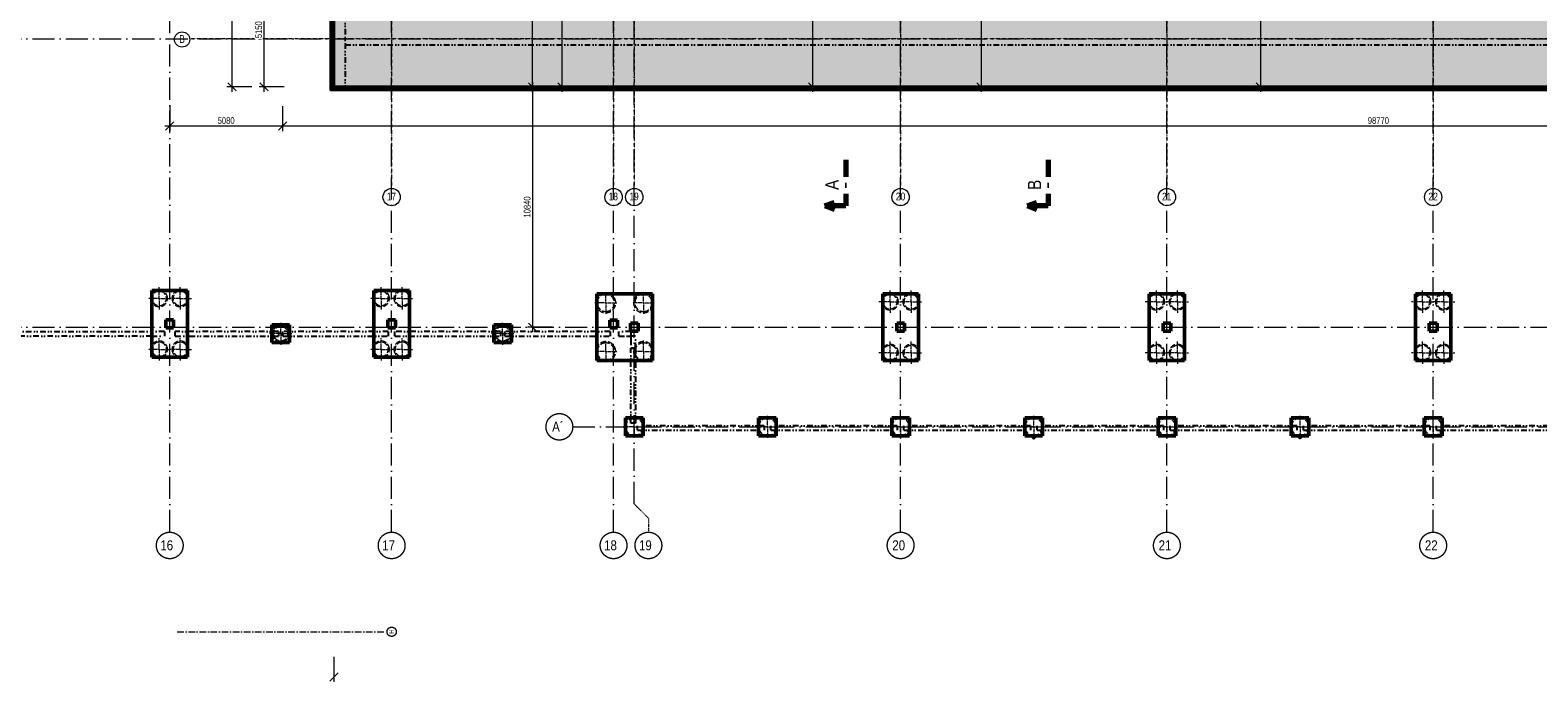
# Model space of a CAD drawing. Header units: millimetres. Extents: x -2694 to 670324, y -147023 to 76385.
# Tile 9 of 51: x 178414 to 246357, y -8250 to 21149. Entities that reach past the tile are written whole.
import ezdxf
from ezdxf.enums import TextEntityAlignment as Align

# ---------------------------------------------------------------- set-up
doc = ezdxf.new("R2010")
doc.units = ezdxf.units.MM
doc.header["$LTSCALE"] = 10
for name, pattern in [('A_CARA_07', [7, 5, -2]), ('Cerchovana 2x', [0.5, 0.3, -0.1, 0, -0.1]), ('DASHDOT', [25.4, 12.7, -6.35, 0, -6.35]), ('DIVIDE', [31.75, 12.7, -6.35, 0, -6.35, 0, -6.35]), ('Teckovana', [0.06, 0, -0.06]), ('Čerchovaná 20mm', [3000, 2000, -500, 0, -500])]:
    doc.linetypes.add(name, pattern=pattern)
doc.layers.get('0').update_dxf_attribs({"lineweight": 20})
doc.layers.get('Defpoints').update_dxf_attribs({"lineweight": 20})
for name, color, linetype, lineweight in [('_A_OSY_HPFM', 253, 'DASHDOT', 13), ('A_KOTY', 7, 'Continuous', 13), ('A_REZY', 230, 'DASHDOT', 70), ('CA_NEVHRA', 43, 'A_CARA_07', 20), ('CA_POHHRA25', 7, 'Continuous', 20), ('CA_REZY', 1, 'Continuous', 40), ('CA_ZAKLADY25', 43, 'Continuous', 20)]:
    doc.layers.add(name, color=color, linetype=linetype, lineweight=lineweight)
doc.layers.add('A_SRAFY_ZB', color=7, linetype='Continuous', lineweight=13, true_color=0xc8c8c8, transparency=0.3)
doc.layers.add('B_PUD_ZAKLAD_TENKA_PODKLADNI_BETON_A_H.I.', color=7, linetype='Continuous', lineweight=30, true_color=0x05ff44)
doc.layers.add('B_PUD_ZAKLAD_TUCNA_ZAKLAD_SPARA', color=7, linetype='Continuous', lineweight=40, true_color=0xff054b)
doc.layers.add('Rastr', color=252, linetype='Teckovana', lineweight=20, plot=False)
doc.layers.add('Standard', color=131, linetype='Continuous', lineweight=20, transparency=0.25)
doc.styles.add('ARIAL', font='arial.ttf')
doc.styles.add('KÓTY', font='ARIALN.TTF')
doc.dimstyles.new('INPROS - 150', dxfattribs={"dimscale": 150, "dimtxt": 2, "dimasz": 2.5, "dimexe": 1.5, "dimexo": 2, "dimtad": 1, "dimdec": 0, "dimrnd": 5, "dimtxsty": 'KÓTY', "dimblk": 'OBLIQUE', "dimcen": 2.5, "dimdle": 1.5, "dimadec": 0, "dimazin": 0, "dimtfac": 1, "dimtdec": 0, "dimtmove": 2, "dimatfit": 3, "dimldrblk": 'OBLIQUE', "dimfxl": 6, "dimfxlon": 1, "dimtfill": 1, "dimlwd": -1, "dimlwe": -1, "dimarcsym": 0})

# ---------------------------------------------------------------- blocks, each defined once
blk = doc.blocks.new('OSY_HPFM')
at = {"layer": '_A_OSY_HPFM', "color": 7, "linetype": 'Čerchovaná 20mm', "lineweight": 9, "ltscale": 0.05, "transparency": 33554641}
for p, q in [((184705, -1496), (184705, 75185)), ((194705, -1496), (194705, 75185)), ((204705, -1496), (204705, 75185)), ((205640, -226), (205640, 75185)), ((217640, -1496), (217640, 75185)), ((229640, -1496), (229640, 75185)), ((241640, -1496), (241640, 75185)), ((-1494, 20750), (294943, 20750)), ((-1494, 7750), (294943, 7750)), ((202863, 3255), (294943, 3255))]:
    blk.add_line(p, q, dxfattribs=at)
at = {"layer": '_A_OSY_HPFM', "color": 7, "lineweight": 9, "ltscale": 0.05, "transparency": 33554641}
for p, q in [((205640, -226), (206275, -861)), ((206275, -861), (206275, -1496))]:
    blk.add_line(p, q, dxfattribs=at)
at = {"layer": '_A_OSY_HPFM', "color": 7, "lineweight": 9, "ltscale": 100, "transparency": 33554641}
for centre in [(202263, 3255), (184705, -2096), (194705, -2096), (204705, -2096), (206275, -2096), (217640, -2096), (229640, -2096), (241640, -2096)]:
    blk.add_circle(centre, 600, dxfattribs=at)
at = {"layer": '_A_OSY_HPFM', "color": 7, "lineweight": 9, "ltscale": 0.05, "transparency": 33554641, "style": 'KÓTY'}
for s, p in [('A´', (201939, 3040)), ('16', (184282, -2314)), ('17', (194282, -2314)), ('18', (204282, -2314)), ('19', (205852, -2314)), ('20', (217268, -2314)), ('21', (229268, -2314)), ('22', (241268, -2314))]:
    blk.add_text(s, height=450, dxfattribs=at).set_placement(p)
blk = doc.blocks.new('zaklady hpfm')
at = {"layer": 'CA_ZAKLADY25', "color": 8, "lineweight": 50, "true_color": 0x7b7b7b}
for p, q in [((185505, 9400), (183905, 9400)), ((183905, 9400), (183905, 6400)), ((183905, 6400), (183905, 9400)), ((183905, 9400), (185505, 9400)), ((185505, 6400), (185505, 9400)), ((185505, 9400), (185505, 6400)), ((195505, 9400), (193905, 9400)), ((193905, 9400), (193905, 6400)), ((193905, 6400), (193905, 9400)), ((193905, 9400), (195505, 9400)), ((195505, 6400), (195505, 9400)), ((195505, 9400), (195505, 6400)), ((206455, 9250), (203955, 9250)), ((203955, 9250), (203955, 6250)), ((203955, 6250), (203955, 9250)), ((203955, 9250), (206455, 9250)), ((206455, 6250), (206455, 9250)), ((206455, 9250), (206455, 6250)), ((218440, 9250), (216840, 9250)), ((216840, 9250), (216840, 6250)), ((216840, 6250), (216840, 9250)), ((216840, 9250), (218440, 9250)), ((218440, 6250), (218440, 9250)), ((218440, 9250), (218440, 6250)), ((230440, 9250), (228840, 9250)), ((228840, 9250), (228840, 6250)), ((228840, 6250), (228840, 9250)), ((228840, 9250), (230440, 9250)), ((230440, 6250), (230440, 9250)), ((230440, 9250), (230440, 6250)), ((242440, 9250), (240840, 9250)), ((240840, 9250), (240840, 6250)), ((240840, 6250), (240840, 9250)), ((240840, 9250), (242440, 9250)), ((242440, 6250), (242440, 9250)), ((242440, 9250), (242440, 6250)), ((184530, 8075), (184880, 8075)), ((184530, 7725), (184530, 8075)), ((184880, 8075), (184530, 8075)), ((184530, 8075), (184530, 7725)), ((184880, 7725), (184530, 7725)), ((184530, 7725), (184880, 7725)), ((184880, 8075), (184880, 7725)), ((184880, 7725), (184880, 8075)), ((190105, 7860), (189305, 7860)), ((189305, 7860), (189305, 7060)), ((189305, 7060), (189305, 7860)), ((189305, 7860), (190105, 7860)), ((190105, 7060), (190105, 7860)), ((190105, 7860), (190105, 7060)), ((194530, 8075), (194880, 8075)), ((194530, 7725), (194530, 8075)), ((194880, 8075), (194530, 8075)), ((194530, 8075), (194530, 7725)), ((194880, 7725), (194530, 7725)), ((194530, 7725), (194880, 7725)), ((194880, 8075), (194880, 7725)), ((194880, 7725), (194880, 8075)), ((200105, 7860), (199305, 7860)), ((199305, 7860), (199305, 7060)), ((199305, 7060), (199305, 7860)), ((199305, 7860), (200105, 7860)), ((200105, 7060), (200105, 7860)), ((200105, 7860), (200105, 7060)), ((204530, 8073), (204880, 8073)), ((204530, 7723), (204530, 8073)), ((204880, 8073), (204530, 8073)), ((204530, 8073), (204530, 7723)), ((204880, 7723), (204530, 7723)), ((204530, 7723), (204880, 7723)), ((204880, 8073), (204880, 7723)), ((204880, 7723), (204880, 8073)), ((205465, 7925), (205815, 7925)), ((205465, 7575), (205465, 7925)), ((205815, 7925), (205465, 7925)), ((205465, 7925), (205465, 7575)), ((205815, 7575), (205465, 7575)), ((205465, 7575), (205815, 7575)), ((205815, 7925), (205815, 7575)), ((205815, 7575), (205815, 7925)), ((217465, 7925), (217815, 7925)), ((217465, 7575), (217465, 7925)), ((217815, 7925), (217465, 7925)), ((217465, 7925), (217465, 7575)), ((217815, 7575), (217465, 7575)), ((217465, 7575), (217815, 7575)), ((217815, 7925), (217815, 7575)), ((217815, 7575), (217815, 7925)), ((229465, 7925), (229815, 7925)), ((229465, 7575), (229465, 7925)), ((229815, 7925), (229465, 7925)), ((229465, 7925), (229465, 7575)), ((229815, 7575), (229465, 7575)), ((229465, 7575), (229815, 7575)), ((229815, 7925), (229815, 7575)), ((229815, 7575), (229815, 7925)), ((241465, 7925), (241815, 7925)), ((241465, 7575), (241465, 7925)), ((241815, 7925), (241465, 7925)), ((241465, 7925), (241465, 7575)), ((241815, 7575), (241465, 7575)), ((241465, 7575), (241815, 7575)), ((241815, 7925), (241815, 7575)), ((241815, 7575), (241815, 7925)), ((189305, 7060), (190105, 7060)), ((190105, 7060), (189305, 7060)), ((199305, 7060), (200105, 7060)), ((200105, 7060), (199305, 7060)), ((183905, 6400), (185505, 6400)), ((185505, 6400), (183905, 6400)), ((193905, 6400), (195505, 6400)), ((195505, 6400), (193905, 6400)), ((203955, 6250), (206455, 6250)), ((206455, 6250), (203955, 6250)), ((216840, 6250), (218440, 6250)), ((218440, 6250), (216840, 6250)), ((228840, 6250), (230440, 6250)), ((230440, 6250), (228840, 6250)), ((240840, 6250), (242440, 6250)), ((242440, 6250), (240840, 6250)), ((206040, 3655), (205240, 3655)), ((205240, 3655), (205240, 2855)), ((205240, 2855), (205240, 3655)), ((205240, 3655), (206040, 3655)), ((206040, 2855), (206040, 3655)), ((206040, 3655), (206040, 2855)), ((212040, 3655), (211240, 3655)), ((211240, 3655), (211240, 2855)), ((211240, 2855), (211240, 3655)), ((211240, 3655), (212040, 3655)), ((212040, 2855), (212040, 3655)), ((212040, 3655), (212040, 2855)), ((218040, 3655), (217240, 3655)), ((217240, 3655), (217240, 2855)), ((217240, 2855), (217240, 3655)), ((217240, 3655), (218040, 3655)), ((218040, 2855), (218040, 3655)), ((218040, 3655), (218040, 2855)), ((224040, 3655), (223240, 3655)), ((223240, 3655), (223240, 2855)), ((223240, 2855), (223240, 3655)), ((223240, 3655), (224040, 3655)), ((224040, 3455), (224040, 3655)), ((224040, 3655), (224040, 3455)), ((224040, 3055), (224040, 3455)), ((224040, 3455), (224040, 3055)), ((230040, 3655), (229240, 3655)), ((229240, 3655), (229240, 3455)), ((229240, 3455), (229240, 3655)), ((229240, 3655), (230040, 3655)), ((229240, 3455), (229240, 3055)), ((229240, 3055), (229240, 3455)), ((230040, 2855), (230040, 3655)), ((230040, 3655), (230040, 2855)), ((236040, 3655), (235240, 3655)), ((235240, 3655), (235240, 2855)), ((235240, 2855), (235240, 3655)), ((235240, 3655), (236040, 3655)), ((236040, 2855), (236040, 3655)), ((236040, 3655), (236040, 2855)), ((242040, 3655), (241240, 3655)), ((241240, 3655), (241240, 2855)), ((241240, 2855), (241240, 3655)), ((241240, 3655), (242040, 3655)), ((242040, 2855), (242040, 3655)), ((242040, 3655), (242040, 2855)), ((205240, 2855), (206040, 2855)), ((206040, 2855), (205240, 2855)), ((211240, 2855), (212040, 2855)), ((212040, 2855), (211240, 2855)), ((217240, 2855), (218040, 2855)), ((218040, 2855), (217240, 2855)), ((223240, 2855), (224040, 2855)), ((224040, 2855), (223240, 2855)), ((224040, 2855), (224040, 3055)), ((224040, 3055), (224040, 2855)), ((229240, 3055), (229240, 2855)), ((229240, 2855), (229240, 3055)), ((229240, 2855), (230040, 2855)), ((230040, 2855), (229240, 2855)), ((235240, 2855), (236040, 2855)), ((236040, 2855), (235240, 2855)), ((241240, 2855), (242040, 2855)), ((242040, 2855), (241240, 2855))]:
    blk.add_line(p, q, dxfattribs=at)
blk = doc.blocks.new('PRAHY')
at = {"layer": 'CA_REZY', "color": 251, "linetype": 'DIVIDE', "lineweight": 25, "ltscale": 2, "true_color": 0x646464}
for p, q in [((177590, -188429), (183890, -188429)), ((183890, -188629), (177590, -188629)), ((184470, -188429), (183890, -188429)), ((183890, -188429), (183890, -188629)), ((183890, -188429), (183890, -188629)), ((183890, -188629), (184470, -188629)), ((184470, -188429), (184470, -188629)), ((184955, -188629), (184955, -188429)), ((189605, -188429), (184955, -188429)), ((184955, -188629), (189605, -188629)), ((189605, -188429), (189605, -188629)), ((189805, -188629), (189805, -188429)), ((194555, -188429), (189805, -188429)), ((189805, -188629), (194555, -188629)), ((194555, -188429), (194555, -188629)), ((194855, -188629), (194855, -188429)), ((199605, -188429), (194855, -188429)), ((194855, -188629), (199605, -188629)), ((199605, -188429), (199605, -188629)), ((199805, -188629), (199805, -188429)), ((204555, -188429), (199805, -188429)), ((199805, -188629), (204555, -188629)), ((204555, -188429), (204555, -188629)), ((204940, -188629), (204940, -188429)), ((205490, -188429), (204940, -188429)), ((204940, -188629), (205290, -188629)), ((205290, -188629), (205490, -188629)), ((205490, -188429), (205490, -188629)), ((205490, -188614), (205690, -188614)), ((205490, -188614), (205490, -188629)), ((205490, -188629), (205490, -188789)), ((205490, -188789), (205490, -189179)), ((205690, -189179), (205690, -188614)), ((205490, -189179), (205690, -189179)), ((205490, -192564), (205490, -189179)), ((205690, -189179), (205490, -189179)), ((205690, -189179), (205690, -192564)), ((205690, -192564), (205490, -192564)), ((205790, -192874), (205790, -192674)), ((211490, -192674), (205790, -192674)), ((205790, -192874), (211490, -192874)), ((211490, -192674), (211490, -192874)), ((211790, -192874), (211790, -192674)), ((217490, -192674), (211790, -192674)), ((211790, -192874), (217490, -192874)), ((217490, -192674), (217490, -192874)), ((217790, -192874), (217790, -192674)), ((223490, -192674), (217790, -192674)), ((217790, -192874), (223490, -192874)), ((223490, -192674), (223490, -192874)), ((223790, -192874), (223790, -192674)), ((229490, -192674), (223790, -192674)), ((223790, -192874), (229490, -192874)), ((229490, -192674), (229490, -192874)), ((229790, -192874), (229790, -192674)), ((235490, -192674), (229790, -192674)), ((229790, -192874), (235490, -192874)), ((235490, -192674), (235490, -192874)), ((235790, -192874), (235790, -192674)), ((241490, -192674), (235790, -192674)), ((235790, -192874), (241490, -192874)), ((241490, -192674), (241490, -192874)), ((241790, -192874), (241790, -192674)), ((247490, -192674), (241790, -192674)), ((241790, -192874), (247490, -192874))]:
    blk.add_line(p, q, dxfattribs=at)
for centre, start, end in [((223640, -193168), 90, 180), ((223640, -193168), 180, 0), ((223640, -193168), 0, 90), ((235640, -193158), 90, 180), ((235640, -193158), 180, 0), ((235640, -193158), 0, 90)]:
    blk.add_arc(centre, 75, start, end, dxfattribs=at)
blk = doc.blocks.new('rastr jirka netisk')
at = {"layer": 'Rastr', "linetype": 'Cerchovana 2x', "lineweight": 5, "transparency": 33554508}
for p, q in [((194705, 260892), (194705, 199255)), ((204705, 260892), (204705, 199255)), ((205640, 260892), (205640, 199255)), ((217640, 260892), (217640, 199255)), ((229640, 260892), (229640, 199255)), ((241640, 260892), (241640, 199255)), ((300474, 205998), (185603, 205998))]:
    blk.add_line(p, q, dxfattribs=at)
at = {"layer": 'Rastr', "linetype": 'Continuous', "lineweight": 5, "transparency": 33554508}
for centre, radius in [((185261, 205975), 344), ((194705, 198865), 390), ((204705, 198865), 390), ((205640, 198865), 390), ((217640, 198865), 390), ((229640, 198865), 390), ((241640, 198865), 390)]:
    blk.add_circle(centre, radius, dxfattribs=at)
at = {"layer": 'Rastr', "linetype": 'Continuous', "lineweight": 5, "transparency": 33554508, "char_height": 350, "attachment_point": 7, "style": 'ARIAL'}
for s, insert, width in [('\\W0.79;B', (185131, 205823), 398.96), ('\\W0.76;17', (194488, 198713), 567.22), ('\\W0.76;18', (204488, 198713), 567.22), ('\\W0.76;19', (205423, 198713), 567.22), ('\\W0.79;20', (217423, 198713), 573.72), ('\\W0.76;21', (229423, 198713), 567.22), ('\\W0.79;22', (241423, 198713), 573.72)]:
    blk.add_mtext(s, dxfattribs=dict(at, insert=insert, width=width))
blk = doc.blocks.new('PILOTY')
at = {"layer": 'CA_NEVHRA', "color": 8, "true_color": 0x7b7b7b}
for p, q in [((184230, -192645), (184230, -192145)), ((185180, -192645), (185180, -192145)), ((194230, -192645), (194230, -192145)), ((195180, -192645), (195180, -192145)), ((184230, -192645), (183730, -192645)), ((184230, -192645), (184230, -192695)), ((184230, -192645), (184730, -192645)), ((184230, -192695), (184230, -193145)), ((185180, -192645), (184680, -192645)), ((185180, -192645), (185180, -192695)), ((185180, -192645), (185680, -192645)), ((185180, -192695), (185180, -193145)), ((194230, -192645), (193730, -192645)), ((194230, -192645), (194230, -192695)), ((194230, -192645), (194730, -192645)), ((194230, -192695), (194230, -193145)), ((195180, -192645), (194680, -192645)), ((195180, -192645), (195180, -192695)), ((195180, -192645), (195680, -192645)), ((195180, -192695), (195180, -193145)), ((204105, -192845), (203855, -192845)), ((204355, -192845), (204105, -192845)), ((204355, -192695), (204355, -192345)), ((204355, -192845), (204355, -192695)), ((204355, -192845), (204355, -193345)), ((204355, -192845), (204855, -192845)), ((206055, -192845), (205555, -192845)), ((206055, -192845), (206055, -192345)), ((206055, -192845), (206055, -193045)), ((206055, -192845), (206555, -192845)), ((217165, -192795), (216665, -192795)), ((217165, -192795), (217165, -192295)), ((217165, -192795), (217165, -193045)), ((217165, -192795), (217665, -192795)), ((218115, -192795), (217615, -192795)), ((218115, -192795), (218115, -192295)), ((218115, -192795), (218115, -193045)), ((218115, -192795), (218615, -192795)), ((229165, -192795), (228665, -192795)), ((229165, -192795), (229165, -192295)), ((229165, -192795), (229165, -193045)), ((229165, -192795), (229665, -192795)), ((230115, -192795), (229615, -192795)), ((230115, -192795), (230115, -192295)), ((230115, -192795), (230115, -193045)), ((230115, -192795), (230615, -192795)), ((241165, -192795), (240665, -192795)), ((241165, -192795), (241165, -192295)), ((241165, -192795), (241165, -193045)), ((241165, -192795), (241665, -192795)), ((242115, -192795), (241615, -192795)), ((242115, -192795), (242115, -192295)), ((242115, -192795), (242115, -193045)), ((242115, -192795), (242615, -192795)), ((206055, -193045), (206055, -193345)), ((217165, -193045), (217165, -193295)), ((218115, -193045), (218115, -193295)), ((229165, -193045), (229165, -193295)), ((230115, -193045), (230115, -193295)), ((241165, -193045), (241165, -193295)), ((242115, -193045), (242115, -193295)), ((189530, -194235), (189205, -194235)), ((189705, -194235), (189530, -194235)), ((189705, -194080), (189705, -193735)), ((189705, -194235), (189705, -194080)), ((189705, -194235), (189705, -194430)), ((189705, -194235), (189880, -194235)), ((189880, -194235), (190205, -194235)), ((199530, -194235), (199205, -194235)), ((199705, -194235), (199530, -194235)), ((199705, -194080), (199705, -193735)), ((199705, -194235), (199705, -194080)), ((199705, -194235), (199705, -194430)), ((199705, -194235), (199880, -194235)), ((199880, -194235), (200205, -194235)), ((184230, -194945), (183730, -194945)), ((184230, -194895), (184230, -194445)), ((184230, -194945), (184230, -194895)), ((184230, -194945), (184230, -195445)), ((184230, -194945), (184730, -194945)), ((185180, -194945), (184680, -194945)), ((185180, -194895), (185180, -194445)), ((185180, -194945), (185180, -194895)), ((185180, -194945), (185180, -195445)), ((185180, -194945), (185680, -194945)), ((189705, -194430), (189705, -194735)), ((194230, -194945), (193730, -194945)), ((194230, -194895), (194230, -194445)), ((194230, -194945), (194230, -194895)), ((194230, -194945), (194230, -195445)), ((194230, -194945), (194730, -194945)), ((195180, -194945), (194680, -194945)), ((195180, -194895), (195180, -194445)), ((195180, -194945), (195180, -194895)), ((195180, -194945), (195180, -195445)), ((195180, -194945), (195680, -194945)), ((199705, -194430), (199705, -194735)), ((204355, -194895), (204355, -194545)), ((204355, -195045), (204355, -194895)), ((206055, -194845), (206055, -194545)), ((206055, -195045), (206055, -194845)), ((217165, -194845), (217165, -194595)), ((217165, -195095), (217165, -194845)), ((218115, -194845), (218115, -194595)), ((218115, -195095), (218115, -194845)), ((229165, -194845), (229165, -194595)), ((229165, -195095), (229165, -194845)), ((230115, -194845), (230115, -194595)), ((230115, -195095), (230115, -194845)), ((241165, -194845), (241165, -194595)), ((241165, -195095), (241165, -194845)), ((242115, -194845), (242115, -194595)), ((242115, -195095), (242115, -194845)), ((204355, -195045), (203855, -195045)), ((204355, -195045), (204855, -195045)), ((204355, -195045), (204355, -195545)), ((206055, -195045), (205555, -195045)), ((206055, -195045), (206055, -195545)), ((206055, -195045), (206555, -195045)), ((217165, -195095), (216665, -195095)), ((217165, -195095), (217665, -195095)), ((217165, -195095), (217165, -195595)), ((218115, -195095), (217615, -195095)), ((218115, -195095), (218115, -195595)), ((218115, -195095), (218615, -195095)), ((229165, -195095), (228665, -195095)), ((229165, -195095), (229665, -195095)), ((229165, -195095), (229165, -195595)), ((230115, -195095), (229615, -195095)), ((230115, -195095), (230115, -195595)), ((230115, -195095), (230615, -195095)), ((241165, -195095), (240665, -195095)), ((241165, -195095), (241665, -195095)), ((241165, -195095), (241165, -195595)), ((242115, -195095), (241615, -195095)), ((242115, -195095), (242115, -195595)), ((242115, -195095), (242615, -195095)), ((205640, -198140), (205640, -197940)), ((205640, -198440), (205640, -198140)), ((211640, -198140), (211640, -197940)), ((211640, -198440), (211640, -198140)), ((217640, -198140), (217640, -197940)), ((217640, -198440), (217640, -198140)), ((223640, -198140), (223640, -197940)), ((223640, -198440), (223640, -198140)), ((229640, -198140), (229640, -197940)), ((229640, -198440), (229640, -198140)), ((235640, -198140), (235640, -197940)), ((235640, -198440), (235640, -198140)), ((241640, -198140), (241640, -197940)), ((241640, -198440), (241640, -198140)), ((205440, -198440), (205140, -198440)), ((205640, -198440), (205440, -198440)), ((205640, -198440), (205640, -198740)), ((205640, -198440), (205840, -198440)), ((205640, -198740), (205640, -198940)), ((205840, -198440), (206140, -198440)), ((211440, -198440), (211140, -198440)), ((211640, -198440), (211440, -198440)), ((211640, -198440), (211640, -198740)), ((211640, -198440), (211840, -198440)), ((211640, -198740), (211640, -198940)), ((211840, -198440), (212140, -198440)), ((217440, -198440), (217140, -198440)), ((217640, -198440), (217440, -198440)), ((217640, -198440), (217640, -198740)), ((217640, -198440), (217840, -198440)), ((217640, -198740), (217640, -198940)), ((217840, -198440), (218140, -198440)), ((223440, -198440), (223140, -198440)), ((223640, -198440), (223440, -198440)), ((223640, -198440), (223640, -198740)), ((223640, -198440), (223840, -198440)), ((223640, -198740), (223640, -198940)), ((223840, -198440), (224140, -198440)), ((229440, -198440), (229140, -198440)), ((229640, -198440), (229440, -198440)), ((229640, -198440), (229640, -198740)), ((229640, -198440), (229840, -198440)), ((229640, -198740), (229640, -198940)), ((229840, -198440), (230140, -198440)), ((235440, -198440), (235140, -198440)), ((235640, -198440), (235440, -198440)), ((235640, -198440), (235640, -198740)), ((235640, -198440), (235840, -198440)), ((235640, -198740), (235640, -198940)), ((235840, -198440), (236140, -198440)), ((241440, -198440), (241140, -198440)), ((241640, -198440), (241440, -198440)), ((241640, -198440), (241640, -198740)), ((241640, -198440), (241840, -198440)), ((241640, -198740), (241640, -198940)), ((241840, -198440), (242140, -198440))]:
    blk.add_line(p, q, dxfattribs=at)
at = {"layer": 'CA_NEVHRA', "color": 8, "ltscale": 5, "true_color": 0x7b7b7b}
for centre, radius, start, end in [((184230, -192645), 375, 0, 180), ((184230, -192645), 375, 0, 180), ((185180, -192645), 375, 0, 180), ((185180, -192645), 375, 0, 180), ((194230, -192645), 375, 0, 180), ((194230, -192645), 375, 0, 180), ((195180, -192645), 375, 0, 180), ((195180, -192645), 375, 0, 180), ((184230, -192645), 375, 180, 0), ((184230, -192645), 375, 180, 0), ((184230, -192645), 325, 90, 270), ((184230, -192645), 325, 90, 270), ((184230, -192645), 325, 270, 90), ((184230, -192645), 325, 270, 90), ((185180, -192645), 375, 180, 0), ((185180, -192645), 375, 180, 0), ((185180, -192645), 325, 90, 270), ((185180, -192645), 325, 90, 270), ((185180, -192645), 325, 270, 90), ((185180, -192645), 325, 270, 90), ((194230, -192645), 375, 180, 0), ((194230, -192645), 375, 180, 0), ((194230, -192645), 325, 90, 270), ((194230, -192645), 325, 90, 270), ((194230, -192645), 325, 270, 90), ((194230, -192645), 325, 270, 90), ((195180, -192645), 375, 180, 0), ((195180, -192645), 375, 180, 0), ((195180, -192645), 325, 90, 270), ((195180, -192645), 325, 90, 270), ((195180, -192645), 325, 270, 90), ((195180, -192645), 325, 270, 90), ((204355, -192845), 450, 0, 180), ((204355, -192845), 450, 0, 180), ((204355, -192845), 450, 180, 0), ((204355, -192845), 450, 180, 0), ((204355, -192845), 390, 90, 270), ((204355, -192845), 390, 90, 270), ((204355, -192845), 390, 270, 90), ((204355, -192845), 390, 270, 90), ((206055, -192845), 450, 0, 180), ((206055, -192845), 450, 0, 180), ((206055, -192845), 450, 180, 0), ((206055, -192845), 450, 180, 0), ((206055, -192845), 390, 90, 270), ((206055, -192845), 390, 90, 270), ((206055, -192845), 390, 270, 90), ((206055, -192845), 390, 270, 90), ((217165, -192795), 375, 0, 180), ((217165, -192795), 375, 0, 180), ((217165, -192795), 375, 180, 0), ((217165, -192795), 375, 180, 0), ((217165, -192795), 325, 90, 270), ((217165, -192795), 325, 90, 270), ((217165, -192795), 325, 270, 90), ((217165, -192795), 325, 270, 90), ((218115, -192795), 375, 0, 180), ((218115, -192795), 375, 0, 180), ((218115, -192795), 375, 180, 0), ((218115, -192795), 375, 180, 0), ((218115, -192795), 325, 90, 270), ((218115, -192795), 325, 90, 270), ((218115, -192795), 325, 270, 90), ((218115, -192795), 325, 270, 90), ((229165, -192795), 375, 0, 180), ((229165, -192795), 375, 0, 180), ((229165, -192795), 375, 180, 0), ((229165, -192795), 375, 180, 0), ((229165, -192795), 325, 90, 270), ((229165, -192795), 325, 90, 270), ((229165, -192795), 325, 270, 90), ((229165, -192795), 325, 270, 90), ((230115, -192795), 375, 0, 180), ((230115, -192795), 375, 0, 180), ((230115, -192795), 375, 180, 0), ((230115, -192795), 375, 180, 0), ((230115, -192795), 325, 90, 270), ((230115, -192795), 325, 90, 270), ((230115, -192795), 325, 270, 90), ((230115, -192795), 325, 270, 90), ((241165, -192795), 375, 0, 180), ((241165, -192795), 375, 0, 180), ((241165, -192795), 375, 180, 0), ((241165, -192795), 375, 180, 0), ((241165, -192795), 325, 90, 270), ((241165, -192795), 325, 90, 270), ((241165, -192795), 325, 270, 90), ((241165, -192795), 325, 270, 90), ((242115, -192795), 375, 0, 180), ((242115, -192795), 375, 0, 180), ((242115, -192795), 375, 180, 0), ((242115, -192795), 375, 180, 0), ((242115, -192795), 325, 90, 270), ((242115, -192795), 325, 90, 270), ((242115, -192795), 325, 270, 90), ((242115, -192795), 325, 270, 90), ((189705, -194235), 375, 0, 180), ((189705, -194235), 375, 0, 180), ((189705, -194235), 375, 180, 0), ((189705, -194235), 375, 180, 0), ((189705, -194235), 325, 90, 270), ((189705, -194235), 325, 90, 270), ((189705, -194235), 325, 270, 90), ((189705, -194235), 325, 270, 90), ((199705, -194235), 375, 0, 180), ((199705, -194235), 375, 0, 180), ((199705, -194235), 375, 180, 0), ((199705, -194235), 375, 180, 0), ((199705, -194235), 325, 90, 270), ((199705, -194235), 325, 90, 270), ((199705, -194235), 325, 270, 90), ((199705, -194235), 325, 270, 90), ((184230, -194945), 375, 0, 180), ((184230, -194945), 375, 0, 180), ((184230, -194945), 375, 180, 0), ((184230, -194945), 375, 180, 0), ((184230, -194945), 325, 90, 270), ((184230, -194945), 325, 90, 270), ((184230, -194945), 325, 270, 90), ((184230, -194945), 325, 270, 90), ((185180, -194945), 375, 0, 180), ((185180, -194945), 375, 0, 180), ((185180, -194945), 375, 180, 0), ((185180, -194945), 375, 180, 0), ((185180, -194945), 325, 90, 270), ((185180, -194945), 325, 90, 270), ((185180, -194945), 325, 270, 90), ((185180, -194945), 325, 270, 90), ((194230, -194945), 375, 0, 180), ((194230, -194945), 375, 0, 180), ((194230, -194945), 375, 180, 0), ((194230, -194945), 375, 180, 0), ((194230, -194945), 325, 90, 270), ((194230, -194945), 325, 90, 270), ((194230, -194945), 325, 270, 90), ((194230, -194945), 325, 270, 90), ((195180, -194945), 375, 0, 180), ((195180, -194945), 375, 0, 180), ((195180, -194945), 375, 180, 0), ((195180, -194945), 375, 180, 0), ((195180, -194945), 325, 90, 270), ((195180, -194945), 325, 90, 270), ((195180, -194945), 325, 270, 90), ((195180, -194945), 325, 270, 90), ((204355, -195045), 450, 0, 180), ((204355, -195045), 450, 0, 180), ((204355, -195045), 390, 90, 270), ((204355, -195045), 390, 90, 270), ((204355, -195045), 390, 270, 90), ((204355, -195045), 390, 270, 90), ((206055, -195045), 450, 0, 180), ((206055, -195045), 450, 0, 180), ((206055, -195045), 390, 90, 270), ((206055, -195045), 390, 90, 270), ((206055, -195045), 390, 270, 90), ((206055, -195045), 390, 270, 90), ((217165, -195095), 375, 0, 180), ((217165, -195095), 375, 0, 180), ((217165, -195095), 325, 90, 270), ((217165, -195095), 325, 90, 270), ((217165, -195095), 325, 270, 90), ((217165, -195095), 325, 270, 90), ((218115, -195095), 375, 0, 180), ((218115, -195095), 375, 0, 180), ((218115, -195095), 325, 90, 270), ((218115, -195095), 325, 90, 270), ((218115, -195095), 325, 270, 90), ((218115, -195095), 325, 270, 90), ((229165, -195095), 375, 0, 180), ((229165, -195095), 375, 0, 180), ((229165, -195095), 325, 90, 270), ((229165, -195095), 325, 90, 270), ((229165, -195095), 325, 270, 90), ((229165, -195095), 325, 270, 90), ((230115, -195095), 375, 0, 180), ((230115, -195095), 375, 0, 180), ((230115, -195095), 325, 90, 270), ((230115, -195095), 325, 90, 270), ((230115, -195095), 325, 270, 90), ((230115, -195095), 325, 270, 90), ((241165, -195095), 375, 0, 180), ((241165, -195095), 375, 0, 180), ((241165, -195095), 325, 90, 270), ((241165, -195095), 325, 90, 270), ((241165, -195095), 325, 270, 90), ((241165, -195095), 325, 270, 90), ((242115, -195095), 375, 0, 180), ((242115, -195095), 375, 0, 180), ((242115, -195095), 325, 90, 270), ((242115, -195095), 325, 90, 270), ((242115, -195095), 325, 270, 90), ((242115, -195095), 325, 270, 90), ((204355, -195045), 450, 180, 0), ((204355, -195045), 450, 180, 0), ((206055, -195045), 450, 180, 0), ((206055, -195045), 450, 180, 0), ((217165, -195095), 375, 180, 0), ((217165, -195095), 375, 180, 0), ((218115, -195095), 375, 180, 0), ((218115, -195095), 375, 180, 0), ((229165, -195095), 375, 180, 0), ((229165, -195095), 375, 180, 0), ((230115, -195095), 375, 180, 0), ((230115, -195095), 375, 180, 0), ((241165, -195095), 375, 180, 0), ((241165, -195095), 375, 180, 0), ((242115, -195095), 375, 180, 0), ((242115, -195095), 375, 180, 0), ((205640, -198440), 450, 0, 180), ((205640, -198440), 450, 0, 180), ((205640, -198440), 390, 90, 270), ((205640, -198440), 390, 90, 270), ((205640, -198440), 390, 270, 90), ((205640, -198440), 390, 270, 90), ((211640, -198440), 450, 0, 180), ((211640, -198440), 450, 0, 180), ((211640, -198440), 390, 90, 270), ((211640, -198440), 390, 90, 270), ((211640, -198440), 390, 270, 90), ((211640, -198440), 390, 270, 90), ((217640, -198440), 450, 0, 180), ((217640, -198440), 450, 0, 180), ((217640, -198440), 390, 90, 270), ((217640, -198440), 390, 90, 270), ((217640, -198440), 390, 270, 90), ((217640, -198440), 390, 270, 90), ((223640, -198440), 450, 0, 180), ((223640, -198440), 450, 0, 180), ((223640, -198440), 390, 90, 270), ((223640, -198440), 390, 90, 270), ((223640, -198440), 390, 270, 90), ((223640, -198440), 390, 270, 90), ((229640, -198440), 450, 0, 180), ((229640, -198440), 450, 0, 180), ((229640, -198440), 390, 90, 270), ((229640, -198440), 390, 90, 270), ((229640, -198440), 390, 270, 90), ((229640, -198440), 390, 270, 90), ((235640, -198440), 450, 0, 180), ((235640, -198440), 450, 0, 180), ((235640, -198440), 390, 90, 270), ((235640, -198440), 390, 90, 270), ((235640, -198440), 390, 270, 90), ((235640, -198440), 390, 270, 90), ((241640, -198440), 450, 0, 180), ((241640, -198440), 450, 0, 180), ((241640, -198440), 390, 90, 270), ((241640, -198440), 390, 90, 270), ((241640, -198440), 390, 270, 90), ((241640, -198440), 390, 270, 90), ((205640, -198440), 450, 180, 0), ((205640, -198440), 450, 180, 0), ((211640, -198440), 450, 180, 0), ((211640, -198440), 450, 180, 0), ((217640, -198440), 450, 180, 0), ((217640, -198440), 450, 180, 0), ((223640, -198440), 450, 180, 0), ((223640, -198440), 450, 180, 0), ((229640, -198440), 450, 180, 0), ((229640, -198440), 450, 180, 0), ((235640, -198440), 450, 180, 0), ((235640, -198440), 450, 180, 0), ((241640, -198440), 450, 180, 0), ((241640, -198440), 450, 180, 0)]:
    blk.add_arc(centre, radius, start, end, dxfattribs=at)
blk = doc.blocks.new('tvar betonu')
at = {"layer": 'Standard', "color": 13, "linetype": 'DIVIDE', "lineweight": 25, "ltscale": 2, "true_color": 0xff5252, "transparency": 33554687}
for p, q in [((192105, 18591), (192105, 23741)), ((192605, 23741), (192605, 18591)), ((192605, 20491), (288055, 20491)), ((192605, 18591), (192105, 18591)), ((288055, 18591), (192605, 18591))]:
    blk.add_line(p, q, dxfattribs=at)
blk = doc.blocks.new('_Oblique')
at = {"color": 0, "linetype": 'ByBlock', "lineweight": -2}
blk.add_line((-0.5, -0.5), (0.5, 0.5), dxfattribs=at)
blk = doc.blocks.new('*D70')
at = {"layer": 'A_KOTY', "color": 0, "transparency": 16777216}
for p, q in [((189787, 17722), (189787, 16597)), ((288555, 17722), (288555, 16597)), ((288780, 16822), (189562, 16822))]:
    blk.add_line(p, q, dxfattribs=at)
at = {"layer": 'Defpoints', "color": 0, "transparency": 16777216}
for p in [(189787, 18591), (288555, 18591), (189787, 16822)]:
    blk.add_point(p, dxfattribs=at)
at = {"layer": 'A_KOTY', "color": 0, "transparency": 16777216, "xscale": 375, "yscale": 375, "zscale": 375, "rotation": 180}
blk.add_blockref('_Oblique', (189787, 16822), dxfattribs=at)
at = {"layer": 'A_KOTY', "color": 0, "transparency": 16777216, "xscale": 375, "yscale": 375, "zscale": 375}
blk.add_blockref('_Oblique', (288555, 16822), dxfattribs=at)
at = {"layer": 'A_KOTY', "color": 0, "transparency": 16777216, "insert": (239171, 17069), "char_height": 300, "attachment_point": 5, "style": 'KÓTY', "bg_fill": 3, "box_fill_scale": 1.1, "bg_fill_color": 256, "bg_fill_true_color": 13158600, "bg_fill_transparency": 0}
blk.add_mtext('98770', dxfattribs=at)
blk = doc.blocks.new('*D72')
at = {"layer": 'A_KOTY', "color": 0, "transparency": 16777216}
for p, q in [((188959, 18366), (188959, 23966)), ((189487, 23741), (188734, 23741)), ((189859, 18591), (188734, 18591))]:
    blk.add_line(p, q, dxfattribs=at)
at = {"layer": 'Defpoints', "color": 0, "transparency": 16777216}
for p in [(188959, 23741), (189787, 23741), (192105, 18591)]:
    blk.add_point(p, dxfattribs=at)
at = {"layer": 'A_KOTY', "color": 0, "transparency": 16777216, "xscale": 375, "yscale": 375, "zscale": 375}
for p, rotation in [((188959, 23741), 90), ((188959, 18591), 270)]:
    blk.add_blockref('_Oblique', p, dxfattribs=dict(at, rotation=rotation))
at = {"layer": 'A_KOTY', "color": 0, "transparency": 16777216, "insert": (188712, 21166), "char_height": 300, "attachment_point": 5, "rotation": 90, "style": 'KÓTY', "bg_fill": 3, "box_fill_scale": 1.1, "bg_fill_color": 256, "bg_fill_true_color": 13158600, "bg_fill_transparency": 0}
blk.add_mtext('5150', dxfattribs=at)
blk = doc.blocks.new('*D87')
at = {"layer": 'A_KOTY', "color": 0, "transparency": 16777216}
for p, q in [((187506, 32616), (187506, 18366)), ((188406, 32391), (187281, 32391)), ((188406, 18591), (187281, 18591))]:
    blk.add_line(p, q, dxfattribs=at)
at = {"layer": 'Defpoints', "color": 0, "transparency": 16777216}
for p in [(193638, 32391), (187506, 18591), (193638, 18591)]:
    blk.add_point(p, dxfattribs=at)
at = {"layer": 'A_KOTY', "color": 0, "transparency": 16777216, "xscale": 375, "yscale": 375, "zscale": 375}
for p, rotation in [((187506, 32391), 90), ((187506, 18591), 270)]:
    blk.add_blockref('_Oblique', p, dxfattribs=dict(at, rotation=rotation))
at = {"layer": 'A_KOTY', "color": 0, "transparency": 16777216, "insert": (187259, 25491), "char_height": 300, "attachment_point": 5, "rotation": 90, "style": 'KÓTY', "bg_fill": 3, "box_fill_scale": 1.1, "bg_fill_color": 256, "bg_fill_true_color": 13158600, "bg_fill_transparency": 0}
blk.add_mtext('13800', dxfattribs=at)
blk = doc.blocks.new('*D115')
at = {"layer": 'A_KOTY', "color": 0, "transparency": 16777216}
for p, q in [((214537, 25441), (213451, 25441)), ((213676, 25666), (213676, 18366)), ((214576, 18591), (213451, 18591))]:
    blk.add_line(p, q, dxfattribs=at)
at = {"layer": 'Defpoints', "color": 0, "transparency": 16777216}
for p in [(214837, 25441), (213676, 18591), (217640, 18591)]:
    blk.add_point(p, dxfattribs=at)
at = {"layer": 'A_KOTY', "color": 0, "transparency": 16777216, "xscale": 375, "yscale": 375, "zscale": 375}
for p, rotation in [((213676, 25441), 90), ((213676, 18591), 270)]:
    blk.add_blockref('_Oblique', p, dxfattribs=dict(at, rotation=rotation))
at = {"layer": 'A_KOTY', "color": 0, "transparency": 16777216, "insert": (213429, 22016), "char_height": 300, "attachment_point": 5, "rotation": 90, "style": 'KÓTY', "bg_fill": 3, "box_fill_scale": 1.1, "bg_fill_color": 256, "bg_fill_true_color": 13158600, "bg_fill_transparency": 0}
blk.add_mtext('6850', dxfattribs=at)
blk = doc.blocks.new('*D117')
at = {"layer": 'A_KOTY', "color": 0, "transparency": 16777216}
for p, q in [((184705, 17722), (184705, 16597)), ((189787, 17722), (189787, 16597)), ((190012, 16822), (184480, 16822))]:
    blk.add_line(p, q, dxfattribs=at)
at = {"layer": 'Defpoints', "color": 0, "transparency": 16777216}
for p in [(189787, 23741), (184705, 20750), (184705, 16822)]:
    blk.add_point(p, dxfattribs=at)
at = {"layer": 'A_KOTY', "color": 0, "transparency": 16777216, "xscale": 375, "yscale": 375, "zscale": 375, "rotation": 180}
blk.add_blockref('_Oblique', (184705, 16822), dxfattribs=at)
at = {"layer": 'A_KOTY', "color": 0, "transparency": 16777216, "xscale": 375, "yscale": 375, "zscale": 375}
blk.add_blockref('_Oblique', (189787, 16822), dxfattribs=at)
at = {"layer": 'A_KOTY', "color": 0, "transparency": 16777216, "insert": (187246, 17069), "char_height": 300, "attachment_point": 5, "style": 'KÓTY', "bg_fill": 3, "box_fill_scale": 1.1, "bg_fill_color": 256, "bg_fill_true_color": 13158600, "bg_fill_transparency": 0}
blk.add_mtext('5080', dxfattribs=at)
blk = doc.blocks.new('*D159')
at = {"layer": 'A_KOTY', "color": 0, "transparency": 16777216}
for p, q in [((222165, 32640), (221040, 32640)), ((221265, 32865), (221265, 18366)), ((222165, 18591), (221040, 18591))]:
    blk.add_line(p, q, dxfattribs=at)
at = {"layer": 'Defpoints', "color": 0, "transparency": 16777216}
for p in [(223639, 32640), (221265, 18591), (224241, 18591)]:
    blk.add_point(p, dxfattribs=at)
at = {"layer": 'A_KOTY', "color": 0, "transparency": 16777216, "xscale": 375, "yscale": 375, "zscale": 375}
for p, rotation in [((221265, 32640), 90), ((221265, 18591), 270)]:
    blk.add_blockref('_Oblique', p, dxfattribs=dict(at, rotation=rotation))
at = {"layer": 'A_KOTY', "color": 0, "transparency": 16777216, "insert": (221018, 25615), "char_height": 300, "attachment_point": 5, "rotation": 90, "style": 'KÓTY', "bg_fill": 3, "box_fill_scale": 1.1, "bg_fill_color": 256, "bg_fill_true_color": 13158600, "bg_fill_transparency": 0}
blk.add_mtext('14050', dxfattribs=at)
blk = doc.blocks.new('*D166')
at = {"layer": 'A_KOTY', "color": 0, "transparency": 16777216}
for p, q in [((234753, 25441), (233628, 25441)), ((233853, 25666), (233853, 18366)), ((234753, 18591), (233628, 18591))]:
    blk.add_line(p, q, dxfattribs=at)
at = {"layer": 'Defpoints', "color": 0, "transparency": 16777216}
for p in [(239740, 25441), (233853, 18591), (241640, 18591)]:
    blk.add_point(p, dxfattribs=at)
at = {"layer": 'A_KOTY', "color": 0, "transparency": 16777216, "xscale": 375, "yscale": 375, "zscale": 375}
for p, rotation in [((233853, 25441), 90), ((233853, 18591), 270)]:
    blk.add_blockref('_Oblique', p, dxfattribs=dict(at, rotation=rotation))
at = {"layer": 'A_KOTY', "color": 0, "transparency": 16777216, "insert": (233606, 22016), "char_height": 300, "attachment_point": 5, "rotation": 90, "style": 'KÓTY', "bg_fill": 3, "box_fill_scale": 1.1, "bg_fill_color": 256, "bg_fill_true_color": 13158600, "bg_fill_transparency": 0}
blk.add_mtext('6850', dxfattribs=at)
blk = doc.blocks.new('*D167')
at = {"layer": 'A_KOTY', "color": 0, "transparency": 16777216}
for p, q in [((203037, 25441), (202155, 25441)), ((202380, 25666), (202380, 18366)), ((203280, 18591), (202155, 18591))]:
    blk.add_line(p, q, dxfattribs=at)
at = {"layer": 'Defpoints', "color": 0, "transparency": 16777216}
for p in [(203337, 25441), (202380, 18591), (204705, 18591)]:
    blk.add_point(p, dxfattribs=at)
at = {"layer": 'A_KOTY', "color": 0, "transparency": 16777216, "xscale": 375, "yscale": 375, "zscale": 375}
for p, rotation in [((202380, 25441), 90), ((202380, 18591), 270)]:
    blk.add_blockref('_Oblique', p, dxfattribs=dict(at, rotation=rotation))
at = {"layer": 'A_KOTY', "color": 0, "transparency": 16777216, "insert": (202134, 22016), "char_height": 300, "attachment_point": 5, "rotation": 90, "style": 'KÓTY', "bg_fill": 3, "box_fill_scale": 1.1, "bg_fill_color": 256, "bg_fill_true_color": 13158600, "bg_fill_transparency": 0}
blk.add_mtext('6850', dxfattribs=at)
blk = doc.blocks.new('*D234')
at = {"layer": 'A_KOTY', "color": 0, "transparency": 16777216}
for p, q in [((201059, 18366), (201059, 61245)), ((201959, 61020), (200834, 61020)), ((201959, 18591), (200834, 18591))]:
    blk.add_line(p, q, dxfattribs=at)
at = {"layer": 'Defpoints', "color": 0, "transparency": 16777216}
for p in [(201059, 61020), (202380, 61020), (202718, 18591)]:
    blk.add_point(p, dxfattribs=at)
at = {"layer": 'A_KOTY', "color": 0, "transparency": 16777216, "xscale": 375, "yscale": 375, "zscale": 375}
for p, rotation in [((201059, 61020), 90), ((201059, 18591), 270)]:
    blk.add_blockref('_Oblique', p, dxfattribs=dict(at, rotation=rotation))
at = {"layer": 'A_KOTY', "color": 0, "transparency": 16777216, "insert": (200813, 39805), "char_height": 300, "attachment_point": 5, "rotation": 90, "style": 'KÓTY', "bg_fill": 3, "box_fill_scale": 1.1, "bg_fill_color": 256, "bg_fill_true_color": 13158600, "bg_fill_transparency": 0}
blk.add_mtext('42430', dxfattribs=at)
blk = doc.blocks.new('*D239')
at = {"layer": 'A_KOTY', "color": 0, "transparency": 16777216}
for p, q in [((201959, 18591), (200834, 18591)), ((201059, 18816), (201059, 7525)), ((201959, 7750), (200834, 7750))]:
    blk.add_line(p, q, dxfattribs=at)
at = {"layer": 'Defpoints', "color": 0, "transparency": 16777216}
for p in [(202718, 18591), (201059, 7750), (203955, 7750)]:
    blk.add_point(p, dxfattribs=at)
at = {"layer": 'A_KOTY', "color": 0, "transparency": 16777216, "xscale": 375, "yscale": 375, "zscale": 375}
for p, rotation in [((201059, 18591), 90), ((201059, 7750), 270)]:
    blk.add_blockref('_Oblique', p, dxfattribs=dict(at, rotation=rotation))
at = {"layer": 'A_KOTY', "color": 0, "transparency": 16777216, "insert": (200813, 13170), "char_height": 300, "attachment_point": 5, "rotation": 90, "style": 'KÓTY', "bg_fill": 3, "box_fill_scale": 1.1, "bg_fill_color": 256, "bg_fill_true_color": 13158600, "bg_fill_transparency": 0}
blk.add_mtext('10840', dxfattribs=at)

msp = doc.modelspace()

# ---------------------------------------------------------------- hatches: boundary and pattern name
at = {"layer": 'A_SRAFY_ZB', "linetype": 'Continuous', "lineweight": -3}
msp.add_hatch(color=256, dxfattribs=at).paths.add_polyline_path([(288555, 25440.8), (276488.6, 25440.8), (276488.6, 26889.9), (276488.6, 29840), (276490.9, 32640), (266790, 32640), (266790, 29840.8), (266788.4, 26290), (263590.5, 26290.8), (263590.5, 25440.8), (252488.6, 25440.8), (252488.6, 32390), (242790, 32389.1), (242790, 26289.1), (239740, 26290.8), (239740, 25440.8), (228486.2, 25474.4), (228488.6, 26290.8), (228490, 29840), (228488.6, 32390.8), (218790, 32390.8), (218790, 29840.8), (218787.5, 26290.8), (214836.5, 26290.8), (214836.5, 25440.8), (203336.5, 25440.8), (203340, 26590.3), (203340, 30390.3), (203336.5, 32391.6), (193638, 32390.8), (193638, 26290.8), (189786.5, 26290.8), (189786.5, 23740.8), (192105, 23740.8), (192105, 18590.8), (288555, 18590.8)])

# ---------------------------------------------------------------- linework, layer by layer
at = {"layer": '_A_OSY_HPFM', "linetype": 'Cerchovana 2x', "ltscale": 100, "transparency": 33554687}
msp.add_line((185044.7, -5990.9), (194496.2, -5990.9), dxfattribs=at)
at = {"layer": '_A_OSY_HPFM', "linetype": 'Cerchovana 2x', "ltscale": 10000, "transparency": 33554687}
msp.add_circle((194705, -5990), 209.5, dxfattribs=at)
at = {"layer": 'A_KOTY'}
msp.add_line((192105, -7124.5), (192105, -8249.5), dxfattribs=at)
at = {"layer": 'A_REZY', "ltscale": 6}
for p, q in [((215169.1, 15295.8), (215169.1, 13220.2)), ((224292.7, 15295.8), (224292.7, 13220.2)), ((214229.1, 13220.2), (214660.8, 13380.4)), ((215169.1, 13220.2), (214229.1, 13220.2)), ((214229.1, 13220.2), (214660.8, 13060)), ((223352.6, 13220.2), (223784.3, 13380.4)), ((224292.7, 13220.2), (223352.6, 13220.2)), ((223352.6, 13220.2), (223784.3, 13060))]:
    msp.add_line(p, q, dxfattribs=at)
at = {"layer": 'B_PUD_ZAKLAD_TENKA_PODKLADNI_BETON_A_H.I.'}
msp.add_lwpolyline([(193488, 32540.8), (193488, 26440.8), (189636.5, 26440.8), (189636.5, 23590.8), (191955, 23590.8), (191955, 18440.8), (277640, 18440.8)], dxfattribs=at)
at = {"layer": 'B_PUD_ZAKLAD_TENKA_PODKLADNI_BETON_A_H.I.', "transparency": 33554559, "const_width": 140}
msp.add_lwpolyline([(193563, 32540.8), (193563, 26365.8), (189711.5, 26365.8), (189711.5, 23665.8), (192030, 23665.8), (192030, 18515.8), (277640, 18515.8)], dxfattribs=at)
at = {"layer": 'B_PUD_ZAKLAD_TUCNA_ZAKLAD_SPARA'}
for points in [[(193638, 32390.8), (193638, 26290.8), (189786.5, 26290.8), (189786.5, 23740.8), (192105, 23740.8), (192105, 18590.8)], [(192105, 18590.8), (288555, 18590.8), (288555, 25440.8), (276488.6, 25440.8), (276488.6, 26889.9)]]:
    msp.add_lwpolyline(points, dxfattribs=at)

# ---------------------------------------------------------------- block references
at = {"layer": '_A_OSY_HPFM'}
msp.add_blockref('OSY_HPFM', (0, 0), dxfattribs=at)
at = {"layer": 'A_KOTY', "xscale": 375, "yscale": 375, "zscale": 375, "rotation": 180}
msp.add_blockref('_Oblique', (192105, -8024.5), dxfattribs=at)
at = {"layer": 'CA_NEVHRA'}
msp.add_blockref('PILOTY', (0, 201694.5), dxfattribs=at)
at = {"layer": 'CA_POHHRA25'}
msp.add_blockref('PRAHY', (0, 195978.4), dxfattribs=at)
at = {"layer": 'CA_ZAKLADY25'}
msp.add_blockref('zaklady hpfm', (0, 0), dxfattribs=at)
at = {"layer": 'Rastr'}
msp.add_blockref('rastr jirka netisk', (0, -185247.8), dxfattribs=at)
at = {"layer": 'Standard', "color": 2}
msp.add_blockref('tvar betonu', (0, 0), dxfattribs=at)

# ---------------------------------------------------------------- texts
at = {"layer": '_A_OSY_HPFM', "linetype": 'Cerchovana 2x', "ltscale": 100, "transparency": 33554687, "style": 'ARIAL', "width": 0.800221}
msp.add_text('H', height=210, rotation=90, dxfattribs=at).set_placement((194796.4, -6074.7), (194796.4, -5905.2), align=Align.FIT)
at = {"layer": 'A_REZY', "ltscale": 1.7, "style": 'KÓTY'}
for s, p in [('A', (214850.6, 13941.1)), ('B', (223974.1, 13941.1))]:
    msp.add_text(s, height=600, rotation=90, dxfattribs=at).set_placement(p)

# ---------------------------------------------------------------- next in the draw order: dimensions: what is measured, and where the dimension line sits
at = {"layer": 'A_KOTY'}
dim = msp.add_linear_dim(base=(189786.5373, 16821.7776), p1=(288555.0472, 18590.7934), p2=(189786.5373, 18590.7934), dimstyle='INPROS - 150', dxfattribs=at)
dim.commit()
dim.dimension.update_dxf_attribs({"geometry": '*D70', "text_midpoint": (239170.7922, 17068.6995)})

# ---------------------------------------------------------------- next in the draw order: dimensions: what is measured, and where the dimension line sits
for base, p1, p2, picture, middle in [((221265.1, 18590.8), (223639.3, 32640), (224241.3, 18590.8), '*D159', (221018.2, 25615.4)), ((202380.4, 18590.8), (203336.5, 25440.8), (204705, 18590.8), '*D167', (202133.5, 22015.8)), ((213675.9, 18590.8), (214836.5, 25440.8), (217640, 18590.8), '*D115', (213429, 22015.8)), ((233852.9, 18590.8), (239740, 25440.8), (241640, 18590.8), '*D166', (233606, 22015.8)), ((188959.4, 23740.8), (192105, 18590.8), (189786.5, 23740.8), '*D72', (188712.5, 21165.8))]:
    dim = msp.add_linear_dim(base=base, p1=p1, p2=p2, angle=90, dimstyle='INPROS - 150', dxfattribs=at)
    dim.commit()
    dim.dimension.update_dxf_attribs({"geometry": picture, "text_midpoint": middle})

# ---------------------------------------------------------------- next in the draw order: dimensions: what is measured, and where the dimension line sits
for base, p1, p2, picture, middle in [((201059.5, 61020), (202717.9, 18590.8), (202380.4, 61020), '*D234', (200812.6, 39805.4)), ((187505.7, 18590.8), (193638, 32390.8), (193638, 18590.8), '*D87', (187258.8, 25490.8))]:
    dim = msp.add_linear_dim(base=base, p1=p1, p2=p2, angle=90, dimstyle='INPROS - 150', dxfattribs=at)
    dim.commit()
    dim.dimension.update_dxf_attribs({"geometry": picture, "text_midpoint": middle})

# ---------------------------------------------------------------- next in the draw order: dimensions: what is measured, and where the dimension line sits
dim = msp.add_linear_dim(base=(184705.0472, 16821.7776), p1=(189786.5373, 23740.7934), p2=(184705.0472, 20749.8711), dimstyle='INPROS - 150', dxfattribs=at)
dim.commit()
dim.dimension.update_dxf_attribs({"geometry": '*D117', "text_midpoint": (187245.7922, 17068.6995)})
dim = msp.add_linear_dim(base=(201059.5, 7749.9), p1=(202717.9, 18590.8), p2=(203955, 7749.9), angle=90, dimstyle='INPROS - 150', dxfattribs=at)
dim.commit()
dim.dimension.update_dxf_attribs({"geometry": '*D239', "text_midpoint": (200812.6, 13170.3)})

doc.saveas('drawing.dxf')
